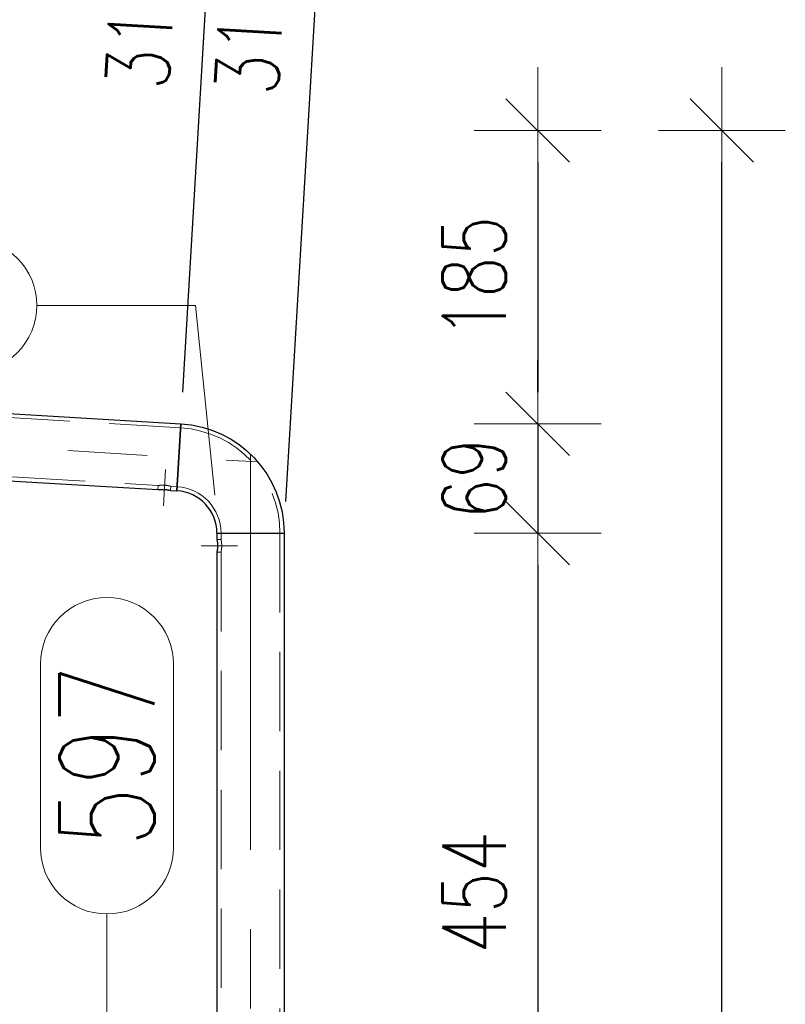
# Model space of a CAD drawing. Header units: millimetres. Extents: x -845 to -83, y 8759 to 9255.
# Tile 108 of 119: x -488 to -464, y 9082 to 9113. Entities that reach past the tile are written whole.
import ezdxf

# ---------------------------------------------------------------- set-up
doc = ezdxf.new("R2010")
doc.units = ezdxf.units.MM
doc.header["$LTSCALE"] = 10
doc.linetypes.add('HIDDEN', pattern=[0.375, 0.25, -0.125])
doc.linetypes.add('MITTE', pattern=[2, 1.25, -0.25, 0.25, -0.25])
doc.layers.get('Defpoints').update_dxf_attribs({"color": 1})
for name, color, linetype, lineweight in [('PS_DIM', 4, 'Continuous', 13), ('PS_Hidden', 2, 'HIDDEN', 9), ('PS_Mid', 5, 'MITTE', 15), ('PS_Pos', 1, 'Continuous', 15), ('PS_Shape', 161, 'Continuous', 30), ('PS_SOLID', 7, 'Continuous', 30)]:
    doc.layers.add(name, color=color, linetype=linetype, lineweight=lineweight)
doc.styles.add('simplex', font='simplex.shx', dxfattribs={"width": 0.75})
doc.dimstyles.new('1_20_GŁ_DS1-LS20', dxfattribs={"dimtxt": 2, "dimasz": 2, "dimexe": 2, "dimexo": 1, "dimgap": 1, "dimtad": 1, "dimjust": 4, "dimdec": 0, "dimlfac": 20, "dimtxsty": 'simplex', "dimblk1": 'NONE', "dimsah": 1, "dimcen": 2, "dimclrd": 256, "dimclre": 256, "dimclrt": 4, "dimadec": 1, "dimazin": 0, "dimtfac": 1, "dimtdec": 0, "dimtmove": 2, "dimatfit": 3, "dimfxl": 1, "dimarcsym": 0})
doc.dimstyles.new('1_20_PRZ', dxfattribs={"dimtxt": 2, "dimasz": 1, "dimexe": 2, "dimexo": 5, "dimgap": 1, "dimtad": 1, "dimdec": 0, "dimlfac": 20, "dimtxsty": 'simplex', "dimblk": 'dimznak', "dimcen": 2, "dimse1": 1, "dimse2": 1, "dimclrd": 256, "dimclrt": 4, "dimadec": 1, "dimazin": 0, "dimtfac": 1, "dimtdec": 0, "dimtix": 1, "dimtmove": 2, "dimatfit": 3, "dimldrblk": 'dim-grot', "dimfxl": 1, "dimarcsym": 0})

# ---------------------------------------------------------------- blocks, each defined once
blk = doc.blocks.new('*D55')
at = {"layer": 'Defpoints', "color": 0, "transparency": 16777216}
for p in [(-481.903, 9116.796), (-638.744, 9107.403), (-482.885, 9100.268)]:
    blk.add_point(p, dxfattribs=at)
at = {"layer": 'PS_DIM', "lineweight": -2, "transparency": 16777216}
for p, q in [((-638.684, 9108.402), (-637.517, 9128.044)), ((-637.636, 9126.047), (-483.9, 9116.915)), ((-482.826, 9101.267), (-481.785, 9118.792))]:
    blk.add_line(p, q, dxfattribs=at)
at = {"layer": 'PS_DIM', "transparency": 16777216}
blk.add_solid([(-483.88, 9117.247), (-483.919, 9116.582), (-481.903, 9116.796)], dxfattribs=at)
at = {"layer": 'PS_DIM', "color": 4, "transparency": 16777216, "insert": (-484.128, 9113.402), "char_height": 2, "attachment_point": 5, "rotation": 86.6003, "style": 'simplex'}
blk.add_mtext('3120', dxfattribs=at)
blk = doc.blocks.new('_None')
blk = doc.blocks.new('*D56')
at = {"layer": 'Defpoints', "color": 0, "transparency": 16777216}
for p in [(-478.455, 9116.591), (-638.744, 9107.403), (-479.63, 9096.814)]:
    blk.add_point(p, dxfattribs=at)
at = {"layer": 'PS_DIM', "lineweight": -2, "transparency": 16777216}
for p, q in [((-638.684, 9108.402), (-637.517, 9128.044)), ((-637.636, 9126.047), (-480.452, 9116.71)), ((-479.571, 9097.813), (-478.337, 9118.588))]:
    blk.add_line(p, q, dxfattribs=at)
at = {"layer": 'PS_DIM', "transparency": 16777216}
blk.add_solid([(-480.432, 9117.042), (-480.472, 9116.377), (-478.455, 9116.591)], dxfattribs=at)
at = {"layer": 'PS_DIM', "color": 4, "transparency": 16777216, "insert": (-480.678, 9113.233), "char_height": 2, "attachment_point": 5, "rotation": 86.6003, "style": 'simplex'}
blk.add_mtext('3189', dxfattribs=at)
blk = doc.blocks.new('dimznak')
at = {"color": 0}
for points in [[(0, 2), (0, -2)], [(-2, 0), (2, 0)]]:
    blk.add_lwpolyline(points, dxfattribs=at)
at = {"color": 2}
blk.add_lwpolyline([(1, 1), (-1, -1)], dxfattribs=at)
blk = doc.blocks.new('*D63')
at = {"layer": 'Defpoints', "color": 0, "transparency": 16777216}
for p in [(-638.618, 9109.52), (-482.885, 9100.268), (-471.63, 9100.268)]:
    blk.add_point(p, dxfattribs=at)
at = {"layer": 'PS_DIM', "lineweight": -2, "transparency": 16777216}
blk.add_line((-471.63, 9108.52), (-471.63, 9101.268), dxfattribs=at)
for p, rotation in [((-471.63, 9109.52), 90), ((-471.63, 9100.268), 270)]:
    blk.add_blockref('dimznak', p, dxfattribs=dict(at, rotation=rotation))
at = {"layer": 'PS_DIM', "color": 4, "transparency": 16777216, "insert": (-473.63, 9104.894), "char_height": 2, "attachment_point": 5, "rotation": 90, "style": 'simplex'}
blk.add_mtext('185', dxfattribs=at)
blk = doc.blocks.new('dim-grot')
blk.add_hatch(color=256).paths.add_polyline_path([(0, 0), (-2, 0.5), (-2, -0.5)])
blk.add_lwpolyline([(0, 0), (-2, 0.5), (-2, -0.5), (0, 0)])
blk = doc.blocks.new('*D64')
at = {"layer": 'Defpoints', "color": 0, "transparency": 16777216}
for p in [(-482.885, 9100.268), (-479.63, 9096.814), (-471.63, 9096.814)]:
    blk.add_point(p, dxfattribs=at)
at = {"layer": 'PS_DIM', "lineweight": -2, "transparency": 16777216}
for p, q in [((-471.63, 9101.268), (-471.63, 9102.268)), ((-471.63, 9100.268), (-471.63, 9096.814)), ((-471.63, 9095.814), (-471.63, 9094.814))]:
    blk.add_line(p, q, dxfattribs=at)
for p, rotation in [((-471.63, 9100.268), 270), ((-471.63, 9096.814), 90)]:
    blk.add_blockref('dimznak', p, dxfattribs=dict(at, rotation=rotation))
at = {"layer": 'PS_DIM', "color": 4, "transparency": 16777216, "insert": (-473.63, 9098.541), "char_height": 2, "attachment_point": 5, "rotation": 90, "style": 'simplex'}
blk.add_mtext('69', dxfattribs=at)
blk = doc.blocks.new('*D65')
at = {"layer": 'Defpoints', "color": 0, "transparency": 16777216}
for p in [(-479.63, 9096.814), (-479.63, 9074.123), (-471.63, 9074.123)]:
    blk.add_point(p, dxfattribs=at)
at = {"layer": 'PS_DIM', "lineweight": -2, "transparency": 16777216}
blk.add_line((-471.63, 9095.814), (-471.63, 9075.123), dxfattribs=at)
for p, rotation in [((-471.63, 9096.814), 90), ((-471.63, 9074.123), 270)]:
    blk.add_blockref('dimznak', p, dxfattribs=dict(at, rotation=rotation))
at = {"layer": 'PS_DIM', "color": 4, "transparency": 16777216, "insert": (-473.63, 9085.469), "char_height": 2, "attachment_point": 5, "rotation": 90, "style": 'simplex'}
blk.add_mtext('454', dxfattribs=at)
blk = doc.blocks.new('*D68')
at = {"layer": 'Defpoints', "color": 0, "transparency": 16777216}
for p in [(-638.618, 9109.52), (-465.818, 9109.52), (-498.223, 9039.429)]:
    blk.add_point(p, dxfattribs=at)
at = {"layer": 'PS_DIM', "lineweight": -2, "transparency": 16777216}
blk.add_line((-465.818, 9040.429), (-465.818, 9108.52), dxfattribs=at)
for p, rotation in [((-465.818, 9109.52), 90), ((-465.818, 9039.429), 270)]:
    blk.add_blockref('dimznak', p, dxfattribs=dict(at, rotation=rotation))
at = {"layer": 'PS_DIM', "color": 4, "transparency": 16777216, "insert": (-467.818, 9074.475), "char_height": 2, "attachment_point": 5, "rotation": 90, "style": 'simplex'}
blk.add_mtext('1402', dxfattribs=at)
blk = doc.blocks.new('*X603')
at = {"layer": 'PS_Hidden', "color": 2, "linetype": 'HIDDEN'}
for p, q in [((-638.626, 9109.39), (-482.893, 9100.139)), ((-638.137, 9107.498), (-483.602, 9098.317)), ((-483.61, 9098.188), (-483.602, 9098.317)), ((-483.601, 9098.317), (-483.602, 9098.317)), ((-483.602, 9098.317), (-483.602, 9098.317)), ((-483.602, 9098.317), (-483.602, 9098.317)), ((-483.6, 9098.318), (-483.601, 9098.318)), ((-483.601, 9098.318), (-483.601, 9098.317)), ((-483.599, 9098.318), (-483.6, 9098.318)), ((-483.6, 9098.318), (-483.6, 9098.318)), ((-483.598, 9098.318), (-483.599, 9098.318)), ((-483.597, 9098.318), (-483.598, 9098.318)), ((-483.596, 9098.318), (-483.597, 9098.318)), ((-483.594, 9098.319), (-483.596, 9098.318)), ((-483.593, 9098.319), (-483.594, 9098.319)), ((-483.591, 9098.319), (-483.593, 9098.319)), ((-483.589, 9098.319), (-483.591, 9098.319)), ((-483.588, 9098.319), (-483.589, 9098.319)), ((-483.586, 9098.32), (-483.588, 9098.319)), ((-483.583, 9098.32), (-483.586, 9098.32)), ((-483.581, 9098.32), (-483.583, 9098.32)), ((-483.579, 9098.321), (-483.581, 9098.32)), ((-483.576, 9098.321), (-483.579, 9098.321)), ((-483.574, 9098.321), (-483.576, 9098.321)), ((-483.571, 9098.322), (-483.574, 9098.321)), ((-483.568, 9098.322), (-483.571, 9098.322)), ((-483.565, 9098.322), (-483.568, 9098.322)), ((-483.562, 9098.323), (-483.565, 9098.322)), ((-483.559, 9098.323), (-483.562, 9098.323)), ((-483.556, 9098.323), (-483.559, 9098.323)), ((-483.553, 9098.324), (-483.556, 9098.323)), ((-483.55, 9098.324), (-483.553, 9098.324)), ((-483.546, 9098.324), (-483.55, 9098.324)), ((-483.543, 9098.325), (-483.546, 9098.324)), ((-483.539, 9098.325), (-483.543, 9098.325)), ((-483.536, 9098.325), (-483.539, 9098.325)), ((-483.532, 9098.326), (-483.536, 9098.325)), ((-483.528, 9098.326), (-483.532, 9098.326)), ((-483.524, 9098.326), (-483.528, 9098.326)), ((-483.52, 9098.327), (-483.524, 9098.326)), ((-483.516, 9098.327), (-483.52, 9098.327)), ((-483.512, 9098.327), (-483.516, 9098.327)), ((-483.508, 9098.327), (-483.512, 9098.327)), ((-483.503, 9098.328), (-483.508, 9098.327)), ((-483.499, 9098.328), (-483.503, 9098.328)), ((-483.494, 9098.328), (-483.499, 9098.328)), ((-483.49, 9098.328), (-483.494, 9098.328)), ((-483.485, 9098.328), (-483.49, 9098.328)), ((-483.48, 9098.328), (-483.485, 9098.328)), ((-483.475, 9098.329), (-483.48, 9098.328)), ((-483.471, 9098.329), (-483.475, 9098.329)), ((-483.466, 9098.329), (-483.471, 9098.329)), ((-483.461, 9098.329), (-483.466, 9098.329)), ((-483.456, 9098.329), (-483.461, 9098.329)), ((-483.451, 9098.329), (-483.456, 9098.329)), ((-483.446, 9098.329), (-483.451, 9098.329)), ((-483.441, 9098.329), (-483.446, 9098.329)), ((-483.436, 9098.329), (-483.441, 9098.329)), ((-483.431, 9098.328), (-483.436, 9098.329)), ((-483.426, 9098.328), (-483.431, 9098.328)), ((-483.421, 9098.328), (-483.426, 9098.328)), ((-483.416, 9098.328), (-483.421, 9098.328)), ((-483.411, 9098.328), (-483.416, 9098.328)), ((-483.406, 9098.328), (-483.411, 9098.328)), ((-483.401, 9098.327), (-483.406, 9098.328)), ((-483.396, 9098.327), (-483.401, 9098.327)), ((-483.401, 9098.327), (-483.401, 9098.327)), ((-483.391, 9098.327), (-483.396, 9098.327)), ((-483.386, 9098.326), (-483.391, 9098.327)), ((-483.381, 9098.326), (-483.386, 9098.326)), ((-483.376, 9098.325), (-483.381, 9098.326)), ((-483.371, 9098.325), (-483.376, 9098.325)), ((-483.366, 9098.324), (-483.371, 9098.325)), ((-483.361, 9098.324), (-483.366, 9098.324)), ((-483.356, 9098.323), (-483.361, 9098.324)), ((-483.351, 9098.323), (-483.356, 9098.323)), ((-483.347, 9098.322), (-483.351, 9098.323)), ((-483.342, 9098.322), (-483.347, 9098.322)), ((-483.337, 9098.321), (-483.342, 9098.322)), ((-483.332, 9098.32), (-483.337, 9098.321)), ((-483.327, 9098.32), (-483.332, 9098.32)), ((-483.322, 9098.319), (-483.327, 9098.32)), ((-483.318, 9098.318), (-483.322, 9098.319)), ((-483.313, 9098.318), (-483.318, 9098.318)), ((-483.309, 9098.317), (-483.313, 9098.318)), ((-483.304, 9098.316), (-483.309, 9098.317)), ((-483.3, 9098.315), (-483.304, 9098.316)), ((-483.295, 9098.315), (-483.3, 9098.315)), ((-483.291, 9098.314), (-483.295, 9098.315)), ((-483.287, 9098.313), (-483.291, 9098.314)), ((-483.283, 9098.312), (-483.287, 9098.313)), ((-483.279, 9098.312), (-483.283, 9098.312)), ((-483.275, 9098.311), (-483.279, 9098.312)), ((-483.271, 9098.31), (-483.275, 9098.311)), ((-483.268, 9098.309), (-483.271, 9098.31)), ((-483.264, 9098.309), (-483.268, 9098.309)), ((-483.261, 9098.308), (-483.264, 9098.309)), ((-483.257, 9098.307), (-483.261, 9098.308)), ((-483.254, 9098.306), (-483.257, 9098.307)), ((-483.251, 9098.306), (-483.254, 9098.306)), ((-483.248, 9098.305), (-483.251, 9098.306)), ((-483.244, 9098.304), (-483.248, 9098.305)), ((-483.241, 9098.304), (-483.244, 9098.304)), ((-483.239, 9098.303), (-483.241, 9098.304)), ((-483.236, 9098.302), (-483.239, 9098.303)), ((-483.233, 9098.302), (-483.236, 9098.302)), ((-483.23, 9098.301), (-483.233, 9098.302)), ((-483.228, 9098.3), (-483.23, 9098.301)), ((-483.225, 9098.3), (-483.228, 9098.3)), ((-483.223, 9098.299), (-483.225, 9098.3)), ((-483.221, 9098.299), (-483.223, 9098.299)), ((-483.219, 9098.298), (-483.221, 9098.299)), ((-483.217, 9098.297), (-483.219, 9098.298)), ((-483.215, 9098.297), (-483.217, 9098.297)), ((-483.213, 9098.297), (-483.215, 9098.297)), ((-483.212, 9098.296), (-483.213, 9098.297)), ((-483.21, 9098.296), (-483.212, 9098.296)), ((-483.209, 9098.295), (-483.21, 9098.296)), ((-483.21, 9098.164), (-483.203, 9098.294)), ((-483.208, 9098.295), (-483.209, 9098.295)), ((-483.207, 9098.295), (-483.208, 9098.295)), ((-483.206, 9098.295), (-483.207, 9098.295)), ((-483.205, 9098.294), (-483.206, 9098.295)), ((-483.204, 9098.294), (-483.205, 9098.294)), ((-483.203, 9098.294), (-483.204, 9098.294)), ((-483.204, 9098.294), (-483.204, 9098.294)), ((-483.203, 9098.294), (-483.203, 9098.294)), ((-483.203, 9098.294), (-483.203, 9098.294)), ((-483.203, 9098.294), (-483.203, 9098.294)), ((-483.203, 9098.294), (-483.003, 9098.282)), ((-481.62, 9096.814), (-481.62, 9096.614)), ((-479.76, 9096.814), (-479.76, 9074.123)), ((-481.75, 9096.614), (-481.62, 9096.614)), ((-481.62, 9096.613), (-481.62, 9096.614)), ((-481.62, 9096.614), (-481.62, 9096.614)), ((-481.62, 9096.614), (-481.62, 9096.614)), ((-481.62, 9096.614), (-481.62, 9096.614)), ((-481.62, 9096.612), (-481.62, 9096.613)), ((-481.62, 9096.613), (-481.62, 9096.613)), ((-481.62, 9096.611), (-481.62, 9096.612)), ((-481.619, 9096.61), (-481.62, 9096.611)), ((-481.619, 9096.609), (-481.619, 9096.61)), ((-481.619, 9096.608), (-481.619, 9096.609)), ((-481.619, 9096.607), (-481.619, 9096.608)), ((-481.618, 9096.605), (-481.619, 9096.607)), ((-481.618, 9096.604), (-481.618, 9096.605)), ((-481.618, 9096.602), (-481.618, 9096.604)), ((-481.617, 9096.6), (-481.618, 9096.602)), ((-481.617, 9096.598), (-481.617, 9096.6)), ((-481.616, 9096.596), (-481.617, 9096.598)), ((-481.616, 9096.594), (-481.616, 9096.596)), ((-481.616, 9096.591), (-481.616, 9096.594)), ((-481.615, 9096.589), (-481.616, 9096.591)), ((-481.615, 9096.586), (-481.615, 9096.589)), ((-481.614, 9096.584), (-481.615, 9096.586)), ((-481.614, 9096.581), (-481.614, 9096.584)), ((-481.613, 9096.578), (-481.614, 9096.581)), ((-481.613, 9096.575), (-481.613, 9096.578)), ((-481.612, 9096.572), (-481.613, 9096.575)), ((-481.612, 9096.569), (-481.612, 9096.572)), ((-481.611, 9096.566), (-481.612, 9096.569)), ((-481.61, 9096.563), (-481.611, 9096.566)), ((-481.61, 9096.559), (-481.61, 9096.563)), ((-481.609, 9096.556), (-481.61, 9096.559)), ((-481.609, 9096.552), (-481.609, 9096.556)), ((-481.608, 9096.549), (-481.609, 9096.552)), ((-481.608, 9096.545), (-481.608, 9096.549)), ((-481.607, 9096.541), (-481.608, 9096.545)), ((-481.607, 9096.537), (-481.607, 9096.541)), ((-481.606, 9096.533), (-481.607, 9096.537)), ((-481.606, 9096.529), (-481.606, 9096.533)), ((-481.605, 9096.525), (-481.606, 9096.529)), ((-481.605, 9096.521), (-481.605, 9096.525)), ((-481.604, 9096.516), (-481.605, 9096.521)), ((-481.604, 9096.512), (-481.604, 9096.516)), ((-481.603, 9096.507), (-481.604, 9096.512)), ((-481.603, 9096.503), (-481.603, 9096.507)), ((-481.602, 9096.498), (-481.603, 9096.503)), ((-481.75, 9096.214), (-481.62, 9096.214)), ((-481.62, 9096.217), (-481.619, 9096.218)), ((-481.62, 9096.216), (-481.62, 9096.217)), ((-481.62, 9096.217), (-481.62, 9096.217)), ((-481.62, 9096.215), (-481.62, 9096.216)), ((-481.62, 9096.214), (-481.62, 9096.215)), ((-481.62, 9096.215), (-481.62, 9096.215)), ((-481.62, 9096.215), (-481.62, 9096.215)), ((-481.62, 9096.214), (-481.62, 9096.214)), ((-481.62, 9096.214), (-481.62, 9074.723)), ((-481.619, 9096.222), (-481.618, 9096.224)), ((-481.619, 9096.221), (-481.619, 9096.222)), ((-481.619, 9096.22), (-481.619, 9096.221)), ((-481.619, 9096.218), (-481.619, 9096.22)), ((-481.618, 9096.227), (-481.617, 9096.229)), ((-481.618, 9096.225), (-481.618, 9096.227)), ((-481.618, 9096.224), (-481.618, 9096.225)), ((-481.617, 9096.231), (-481.616, 9096.233)), ((-481.617, 9096.229), (-481.617, 9096.231)), ((-481.616, 9096.237), (-481.615, 9096.24)), ((-481.616, 9096.235), (-481.616, 9096.237)), ((-481.616, 9096.233), (-481.616, 9096.235)), ((-481.615, 9096.242), (-481.614, 9096.245)), ((-481.615, 9096.24), (-481.615, 9096.242)), ((-481.614, 9096.248), (-481.613, 9096.251)), ((-481.614, 9096.245), (-481.614, 9096.248)), ((-481.613, 9096.254), (-481.612, 9096.257)), ((-481.613, 9096.251), (-481.613, 9096.254)), ((-481.612, 9096.26), (-481.611, 9096.263)), ((-481.612, 9096.257), (-481.612, 9096.26)), ((-481.611, 9096.263), (-481.61, 9096.266)), ((-481.61, 9096.27), (-481.609, 9096.273)), ((-481.61, 9096.266), (-481.61, 9096.27)), ((-481.609, 9096.276), (-481.608, 9096.28)), ((-481.609, 9096.273), (-481.609, 9096.276)), ((-481.608, 9096.284), (-481.607, 9096.288)), ((-481.608, 9096.28), (-481.608, 9096.284)), ((-481.607, 9096.291), (-481.606, 9096.296)), ((-481.607, 9096.288), (-481.607, 9096.291)), ((-481.606, 9096.3), (-481.605, 9096.304)), ((-481.606, 9096.296), (-481.606, 9096.3)), ((-481.605, 9096.308), (-481.604, 9096.312)), ((-481.605, 9096.304), (-481.605, 9096.308)), ((-481.604, 9096.317), (-481.603, 9096.321)), ((-481.604, 9096.312), (-481.604, 9096.317)), ((-481.603, 9096.326), (-481.602, 9096.331)), ((-481.603, 9096.321), (-481.603, 9096.326)), ((-481.602, 9096.493), (-481.602, 9096.498)), ((-481.602, 9096.489), (-481.602, 9096.493)), ((-481.601, 9096.484), (-481.602, 9096.489)), ((-481.602, 9096.34), (-481.601, 9096.345)), ((-481.602, 9096.335), (-481.602, 9096.34)), ((-481.602, 9096.331), (-481.602, 9096.335)), ((-481.601, 9096.479), (-481.601, 9096.484)), ((-481.6, 9096.474), (-481.601, 9096.479)), ((-481.601, 9096.35), (-481.6, 9096.355)), ((-481.601, 9096.345), (-481.601, 9096.35)), ((-481.6, 9096.469), (-481.6, 9096.474)), ((-481.6, 9096.464), (-481.6, 9096.469)), ((-481.6, 9096.459), (-481.6, 9096.464)), ((-481.599, 9096.454), (-481.6, 9096.459)), ((-481.6, 9096.37), (-481.599, 9096.375)), ((-481.6, 9096.365), (-481.6, 9096.37)), ((-481.6, 9096.36), (-481.6, 9096.365)), ((-481.6, 9096.355), (-481.6, 9096.36)), ((-481.599, 9096.449), (-481.599, 9096.454)), ((-481.599, 9096.444), (-481.599, 9096.449)), ((-481.599, 9096.439), (-481.599, 9096.444)), ((-481.599, 9096.434), (-481.599, 9096.439)), ((-481.599, 9096.429), (-481.599, 9096.434)), ((-481.599, 9096.424), (-481.599, 9096.429)), ((-481.598, 9096.419), (-481.599, 9096.424)), ((-481.599, 9096.405), (-481.598, 9096.409)), ((-481.599, 9096.4), (-481.599, 9096.405)), ((-481.599, 9096.395), (-481.599, 9096.4)), ((-481.599, 9096.39), (-481.599, 9096.395)), ((-481.599, 9096.385), (-481.599, 9096.39)), ((-481.599, 9096.38), (-481.599, 9096.385)), ((-481.599, 9096.375), (-481.599, 9096.38)), ((-481.598, 9096.414), (-481.598, 9096.419)), ((-481.598, 9096.409), (-481.598, 9096.414)), ((-481.598, 9096.414), (-481.598, 9096.414))]:
    blk.add_line(p, q, dxfattribs=at)
at = {"layer": 'PS_Hidden', "extrusion": (0, 0, -1)}
blk.add_arc((483.09, 9096.814), 3.33, 93.3997, 180, dxfattribs=at)
at = {"layer": 'PS_Hidden'}
blk.add_arc((-483.09, 9096.814), 1.47, 0, 86.6003, dxfattribs=at)
at = {"layer": 'PS_Mid', "color": 5, "linetype": 'MITTE'}
for p, q in [((-641.176, 9108.61), (-480.452, 9099.062)), ((-480.69, 9099.314), (-480.69, 9071.623)), ((-483.371, 9098.828), (-483.44, 9097.677)), ((-481.097, 9096.414), (-482.25, 9096.414))]:
    blk.add_line(p, q, dxfattribs=at)
at = {"layer": 'PS_SOLID', "color": 7, "linetype": 'Continuous'}
for p, q in [((-638.618, 9109.52), (-482.885, 9100.268)), ((-483.011, 9098.152), (-482.885, 9100.268)), ((-482.885, 9100.268), (-483.011, 9098.152)), ((-500.163, 9099.171), (-483.61, 9098.188)), ((-483.61, 9098.188), (-483.61, 9098.188)), ((-483.61, 9098.188), (-483.609, 9098.188)), ((-483.609, 9098.188), (-483.609, 9098.188)), ((-483.609, 9098.188), (-483.609, 9098.188)), ((-483.609, 9098.188), (-483.608, 9098.188)), ((-483.608, 9098.188), (-483.607, 9098.188)), ((-483.607, 9098.188), (-483.607, 9098.188)), ((-483.607, 9098.188), (-483.606, 9098.188)), ((-483.606, 9098.188), (-483.605, 9098.188)), ((-483.605, 9098.188), (-483.603, 9098.188)), ((-483.603, 9098.188), (-483.602, 9098.189)), ((-483.602, 9098.189), (-483.601, 9098.189)), ((-483.601, 9098.189), (-483.599, 9098.189)), ((-483.599, 9098.189), (-483.597, 9098.189)), ((-483.597, 9098.189), (-483.595, 9098.189)), ((-483.595, 9098.189), (-483.593, 9098.19)), ((-483.593, 9098.19), (-483.591, 9098.19)), ((-483.591, 9098.19), (-483.589, 9098.19)), ((-483.589, 9098.19), (-483.587, 9098.19)), ((-483.587, 9098.19), (-483.584, 9098.191)), ((-483.584, 9098.191), (-483.582, 9098.191)), ((-483.582, 9098.191), (-483.579, 9098.191)), ((-483.579, 9098.191), (-483.576, 9098.191)), ((-483.576, 9098.191), (-483.573, 9098.192)), ((-483.573, 9098.192), (-483.57, 9098.192)), ((-483.57, 9098.192), (-483.567, 9098.192)), ((-483.567, 9098.192), (-483.564, 9098.193)), ((-483.564, 9098.193), (-483.561, 9098.193)), ((-483.561, 9098.193), (-483.557, 9098.193)), ((-483.557, 9098.193), (-483.554, 9098.193)), ((-483.554, 9098.193), (-483.551, 9098.194)), ((-483.551, 9098.194), (-483.547, 9098.194)), ((-483.547, 9098.194), (-483.544, 9098.194)), ((-483.544, 9098.194), (-483.54, 9098.194)), ((-483.54, 9098.194), (-483.536, 9098.195)), ((-483.536, 9098.195), (-483.532, 9098.195)), ((-483.532, 9098.195), (-483.528, 9098.195)), ((-483.528, 9098.195), (-483.524, 9098.195)), ((-483.524, 9098.195), (-483.52, 9098.195)), ((-483.52, 9098.195), (-483.515, 9098.196)), ((-483.515, 9098.196), (-483.511, 9098.196)), ((-483.511, 9098.196), (-483.506, 9098.196)), ((-483.506, 9098.196), (-483.502, 9098.196)), ((-483.502, 9098.196), (-483.497, 9098.196)), ((-483.497, 9098.196), (-483.493, 9098.196)), ((-483.493, 9098.196), (-483.488, 9098.196)), ((-483.488, 9098.196), (-483.483, 9098.197)), ((-483.483, 9098.197), (-483.478, 9098.197)), ((-483.478, 9098.197), (-483.473, 9098.197)), ((-483.473, 9098.197), (-483.469, 9098.197)), ((-483.469, 9098.197), (-483.464, 9098.197)), ((-483.464, 9098.197), (-483.459, 9098.196)), ((-483.459, 9098.196), (-483.454, 9098.196)), ((-483.454, 9098.196), (-483.449, 9098.196)), ((-483.449, 9098.196), (-483.444, 9098.196)), ((-483.444, 9098.196), (-483.439, 9098.196)), ((-483.439, 9098.196), (-483.434, 9098.196)), ((-483.434, 9098.196), (-483.429, 9098.196)), ((-483.429, 9098.196), (-483.424, 9098.196)), ((-483.424, 9098.196), (-483.419, 9098.195)), ((-483.419, 9098.195), (-483.414, 9098.195)), ((-483.414, 9098.195), (-483.409, 9098.195)), ((-483.409, 9098.195), (-483.404, 9098.194)), ((-483.404, 9098.194), (-483.399, 9098.194)), ((-483.399, 9098.194), (-483.394, 9098.194)), ((-483.394, 9098.194), (-483.389, 9098.193)), ((-483.389, 9098.193), (-483.384, 9098.193)), ((-483.384, 9098.193), (-483.379, 9098.193)), ((-483.379, 9098.193), (-483.374, 9098.192)), ((-483.374, 9098.192), (-483.369, 9098.192)), ((-483.369, 9098.192), (-483.364, 9098.191)), ((-483.364, 9098.191), (-483.359, 9098.191)), ((-483.359, 9098.191), (-483.354, 9098.19)), ((-483.354, 9098.19), (-483.35, 9098.189)), ((-483.35, 9098.189), (-483.345, 9098.189)), ((-483.345, 9098.189), (-483.34, 9098.188)), ((-483.34, 9098.188), (-483.335, 9098.188)), ((-483.335, 9098.188), (-483.33, 9098.187)), ((-483.33, 9098.187), (-483.326, 9098.186)), ((-483.326, 9098.186), (-483.321, 9098.186)), ((-483.321, 9098.186), (-483.316, 9098.185)), ((-483.316, 9098.185), (-483.312, 9098.184)), ((-483.312, 9098.184), (-483.308, 9098.184)), ((-483.308, 9098.184), (-483.303, 9098.183)), ((-483.303, 9098.183), (-483.299, 9098.182)), ((-483.299, 9098.182), (-483.295, 9098.182)), ((-483.295, 9098.182), (-483.291, 9098.181)), ((-483.291, 9098.181), (-483.287, 9098.18)), ((-483.287, 9098.18), (-483.283, 9098.18)), ((-483.283, 9098.18), (-483.279, 9098.179)), ((-483.279, 9098.179), (-483.275, 9098.178)), ((-483.275, 9098.178), (-483.272, 9098.177)), ((-483.272, 9098.177), (-483.268, 9098.177)), ((-483.268, 9098.177), (-483.265, 9098.176)), ((-483.265, 9098.176), (-483.262, 9098.175)), ((-483.262, 9098.175), (-483.258, 9098.175)), ((-483.258, 9098.175), (-483.255, 9098.174)), ((-483.255, 9098.174), (-483.252, 9098.174)), ((-483.252, 9098.174), (-483.249, 9098.173)), ((-483.249, 9098.173), (-483.246, 9098.172)), ((-483.246, 9098.172), (-483.243, 9098.172)), ((-483.243, 9098.172), (-483.241, 9098.171)), ((-483.241, 9098.171), (-483.238, 9098.17)), ((-483.238, 9098.17), (-483.236, 9098.17)), ((-483.236, 9098.17), (-483.233, 9098.169)), ((-483.233, 9098.169), (-483.231, 9098.169)), ((-483.231, 9098.169), (-483.229, 9098.168)), ((-483.229, 9098.168), (-483.226, 9098.168)), ((-483.226, 9098.168), (-483.225, 9098.167)), ((-483.225, 9098.167), (-483.223, 9098.167)), ((-483.223, 9098.167), (-483.221, 9098.166)), ((-483.221, 9098.166), (-483.219, 9098.166)), ((-483.219, 9098.166), (-483.218, 9098.166)), ((-483.218, 9098.166), (-483.217, 9098.165)), ((-483.217, 9098.165), (-483.215, 9098.165)), ((-483.215, 9098.165), (-483.214, 9098.165)), ((-483.214, 9098.165), (-483.213, 9098.165)), ((-483.213, 9098.165), (-483.213, 9098.164)), ((-483.213, 9098.164), (-483.212, 9098.164)), ((-483.212, 9098.164), (-483.211, 9098.164)), ((-483.211, 9098.164), (-483.211, 9098.164)), ((-483.211, 9098.164), (-483.211, 9098.164)), ((-483.211, 9098.164), (-483.21, 9098.164)), ((-483.21, 9098.164), (-483.21, 9098.164)), ((-483.21, 9098.164), (-483.011, 9098.152)), ((-481.75, 9096.814), (-479.63, 9096.814)), ((-481.75, 9096.814), (-479.63, 9096.814)), ((-481.75, 9096.814), (-481.75, 9096.614)), ((-479.63, 9096.814), (-479.63, 9074.123)), ((-481.75, 9096.614), (-481.75, 9096.614)), ((-481.75, 9096.614), (-481.75, 9096.614)), ((-481.75, 9096.614), (-481.75, 9096.614)), ((-481.75, 9096.614), (-481.75, 9096.613)), ((-481.75, 9096.613), (-481.75, 9096.613)), ((-481.75, 9096.613), (-481.75, 9096.612)), ((-481.75, 9096.612), (-481.75, 9096.611)), ((-481.75, 9096.611), (-481.749, 9096.61)), ((-481.749, 9096.61), (-481.749, 9096.609)), ((-481.749, 9096.609), (-481.749, 9096.608)), ((-481.749, 9096.608), (-481.749, 9096.607)), ((-481.749, 9096.607), (-481.749, 9096.605)), ((-481.749, 9096.605), (-481.748, 9096.604)), ((-481.748, 9096.604), (-481.748, 9096.602)), ((-481.748, 9096.602), (-481.748, 9096.6)), ((-481.748, 9096.6), (-481.747, 9096.598)), ((-481.747, 9096.598), (-481.747, 9096.596)), ((-481.747, 9096.596), (-481.747, 9096.594)), ((-481.747, 9096.594), (-481.746, 9096.591)), ((-481.746, 9096.591), (-481.746, 9096.589)), ((-481.746, 9096.589), (-481.745, 9096.586)), ((-481.745, 9096.586), (-481.745, 9096.584)), ((-481.745, 9096.584), (-481.744, 9096.581)), ((-481.744, 9096.581), (-481.744, 9096.578)), ((-481.744, 9096.578), (-481.744, 9096.575)), ((-481.744, 9096.575), (-481.743, 9096.572)), ((-481.743, 9096.572), (-481.743, 9096.569)), ((-481.743, 9096.569), (-481.742, 9096.566)), ((-481.742, 9096.566), (-481.742, 9096.563)), ((-481.742, 9096.563), (-481.741, 9096.559)), ((-481.741, 9096.559), (-481.741, 9096.556)), ((-481.741, 9096.556), (-481.74, 9096.552)), ((-481.74, 9096.552), (-481.74, 9096.549)), ((-481.74, 9096.549), (-481.739, 9096.545)), ((-481.739, 9096.545), (-481.739, 9096.541)), ((-481.739, 9096.541), (-481.738, 9096.537)), ((-481.738, 9096.537), (-481.738, 9096.533)), ((-481.738, 9096.533), (-481.738, 9096.529)), ((-481.738, 9096.529), (-481.737, 9096.525)), ((-481.737, 9096.525), (-481.737, 9096.521)), ((-481.737, 9096.521), (-481.736, 9096.516)), ((-481.736, 9096.516), (-481.736, 9096.512)), ((-481.736, 9096.512), (-481.735, 9096.507)), ((-481.735, 9096.507), (-481.735, 9096.503)), ((-481.735, 9096.503), (-481.735, 9096.498)), ((-481.749, 9096.218), (-481.75, 9096.217)), ((-481.75, 9096.217), (-481.75, 9096.217)), ((-481.75, 9096.217), (-481.75, 9096.216)), ((-481.75, 9096.216), (-481.75, 9096.215)), ((-481.75, 9096.215), (-481.75, 9096.215)), ((-481.75, 9096.215), (-481.75, 9096.215)), ((-481.75, 9096.215), (-481.75, 9096.214)), ((-481.75, 9096.214), (-481.75, 9096.214)), ((-481.75, 9096.214), (-481.75, 9074.723)), ((-481.748, 9096.225), (-481.749, 9096.224)), ((-481.749, 9096.224), (-481.749, 9096.222)), ((-481.749, 9096.222), (-481.749, 9096.221)), ((-481.749, 9096.221), (-481.749, 9096.22)), ((-481.749, 9096.22), (-481.749, 9096.218)), ((-481.747, 9096.231), (-481.748, 9096.229)), ((-481.748, 9096.229), (-481.748, 9096.227)), ((-481.748, 9096.227), (-481.748, 9096.225)), ((-481.746, 9096.237), (-481.747, 9096.235)), ((-481.747, 9096.235), (-481.747, 9096.233)), ((-481.747, 9096.233), (-481.747, 9096.231)), ((-481.745, 9096.242), (-481.746, 9096.24)), ((-481.746, 9096.24), (-481.746, 9096.237)), ((-481.744, 9096.248), (-481.745, 9096.245)), ((-481.745, 9096.245), (-481.745, 9096.242)), ((-481.743, 9096.257), (-481.744, 9096.254)), ((-481.744, 9096.254), (-481.744, 9096.251)), ((-481.744, 9096.251), (-481.744, 9096.248)), ((-481.742, 9096.263), (-481.743, 9096.26)), ((-481.743, 9096.26), (-481.743, 9096.257)), ((-481.741, 9096.27), (-481.742, 9096.266)), ((-481.742, 9096.266), (-481.742, 9096.263)), ((-481.74, 9096.276), (-481.741, 9096.273)), ((-481.741, 9096.273), (-481.741, 9096.27)), ((-481.739, 9096.284), (-481.74, 9096.28)), ((-481.74, 9096.28), (-481.74, 9096.276)), ((-481.738, 9096.291), (-481.739, 9096.288)), ((-481.739, 9096.288), (-481.739, 9096.284)), ((-481.737, 9096.304), (-481.738, 9096.3)), ((-481.738, 9096.3), (-481.738, 9096.296)), ((-481.738, 9096.296), (-481.738, 9096.291)), ((-481.736, 9096.312), (-481.737, 9096.308)), ((-481.737, 9096.308), (-481.737, 9096.304)), ((-481.735, 9096.321), (-481.736, 9096.317)), ((-481.736, 9096.317), (-481.736, 9096.312)), ((-481.735, 9096.498), (-481.734, 9096.493)), ((-481.734, 9096.335), (-481.735, 9096.331)), ((-481.735, 9096.331), (-481.735, 9096.326)), ((-481.735, 9096.326), (-481.735, 9096.321)), ((-481.734, 9096.493), (-481.734, 9096.489)), ((-481.734, 9096.489), (-481.734, 9096.484)), ((-481.734, 9096.484), (-481.733, 9096.479)), ((-481.733, 9096.35), (-481.734, 9096.345)), ((-481.734, 9096.345), (-481.734, 9096.34)), ((-481.734, 9096.34), (-481.734, 9096.335)), ((-481.733, 9096.479), (-481.733, 9096.474)), ((-481.733, 9096.474), (-481.733, 9096.469)), ((-481.733, 9096.469), (-481.732, 9096.464)), ((-481.732, 9096.365), (-481.733, 9096.36)), ((-481.733, 9096.36), (-481.733, 9096.355)), ((-481.733, 9096.355), (-481.733, 9096.35)), ((-481.732, 9096.464), (-481.732, 9096.459)), ((-481.732, 9096.459), (-481.732, 9096.454)), ((-481.732, 9096.454), (-481.732, 9096.449)), ((-481.732, 9096.449), (-481.732, 9096.444)), ((-481.732, 9096.444), (-481.732, 9096.439)), ((-481.732, 9096.439), (-481.731, 9096.434)), ((-481.731, 9096.395), (-481.732, 9096.39)), ((-481.732, 9096.39), (-481.732, 9096.385)), ((-481.732, 9096.385), (-481.732, 9096.38)), ((-481.732, 9096.38), (-481.732, 9096.375)), ((-481.732, 9096.375), (-481.732, 9096.37)), ((-481.732, 9096.37), (-481.732, 9096.365)), ((-481.731, 9096.434), (-481.731, 9096.429)), ((-481.731, 9096.429), (-481.731, 9096.424)), ((-481.731, 9096.424), (-481.731, 9096.419)), ((-481.731, 9096.419), (-481.731, 9096.414)), ((-481.731, 9096.414), (-481.731, 9096.409)), ((-481.731, 9096.409), (-481.731, 9096.405)), ((-481.731, 9096.405), (-481.731, 9096.4)), ((-481.731, 9096.4), (-481.731, 9096.395))]:
    blk.add_line(p, q, dxfattribs=at)
at = {"layer": 'PS_SOLID', "extrusion": (0, 0, -1)}
blk.add_arc((483.09, 9096.814), 3.46, 93.3997, 180, dxfattribs=at)
at = {"layer": 'PS_SOLID'}
blk.add_arc((-483.09, 9096.814), 1.34, 0, 86.6003, dxfattribs=at)
blk = doc.blocks.new('*X642')
at = {"color": 1}
for p, q in [((-487.319, 9086.894), (-487.319, 9092.68)), ((-483.119, 9086.894), (-483.119, 9092.68)), ((-485.219, 9079.794), (-485.219, 9084.794)), ((-480.69, 9078.608), (-485.219, 9079.794))]:
    blk.add_line(p, q, dxfattribs=at)
for centre, start, end in [((-485.219, 9092.68), 0, 180), ((-485.219, 9086.894), 180, 0)]:
    blk.add_arc(centre, 2.1, start, end, dxfattribs=at)
at = {"color": 30, "style": 'simplex', "width": 0.75}
blk.add_text('597', height=3, rotation=90, dxfattribs=at).set_placement((-483.719, 9086.894))
blk = doc.blocks.new('*X643')
at = {"color": 1}
for p, q in [((-494.886, 9106.102), (-489.529, 9106.102)), ((-487.429, 9104.002), (-482.429, 9104.002)), ((-481.819, 9098.012), (-482.429, 9104.002)), ((-494.886, 9101.902), (-489.529, 9101.902))]:
    blk.add_line(p, q, dxfattribs=at)
for centre, start, end in [((-494.886, 9104.002), 90, 270), ((-489.529, 9104.002), 270, 90)]:
    blk.add_arc(centre, 2.1, start, end, dxfattribs=at)
at = {"color": 30, "style": 'simplex', "width": 0.75}
blk.add_text('610', height=3, dxfattribs=at).set_placement((-494.886, 9102.502))

msp = doc.modelspace()

# ---------------------------------------------------------------- block references
at = {"layer": 'PS_Pos'}
for name in ['*X643', '*X642']:
    msp.add_blockref(name, (0, 0), dxfattribs=at)
at = {"layer": 'PS_Shape', "color": 31}
msp.add_blockref('*X603', (0, 0), dxfattribs=at)

# ---------------------------------------------------------------- dimensions: what is measured, and where the dimension line sits
at = {"layer": 'PS_DIM'}
for base, p2, picture, middle in [((-481.903, 9116.796), (-482.885, 9100.268), '*D55', (-484.128, 9113.402)), ((-478.455, 9116.591), (-479.63, 9096.814), '*D56', (-480.678, 9113.233))]:
    dim = msp.add_linear_dim(base=base, p1=(-638.744, 9107.403), p2=p2, angle=356.6003, dimstyle='1_20_GŁ_DS1-LS20', dxfattribs=at)
    dim.commit()
    dim.dimension.update_dxf_attribs({"geometry": picture, "text_midpoint": middle, "dimtype": 128, "text_rotation": 86.6003})
for base, p1, p2, picture, middle in [((-471.63, 9100.268), (-638.618, 9109.52), (-482.885, 9100.268), '*D63', (-473.63, 9104.894)), ((-465.818, 9109.52), (-498.223, 9039.429), (-638.618, 9109.52), '*D68', (-467.818, 9074.475)), ((-471.63, 9096.814), (-482.885, 9100.268), (-479.63, 9096.814), '*D64', (-473.63, 9098.541)), ((-471.63, 9074.123), (-479.63, 9096.814), (-479.63, 9074.123), '*D65', (-473.63, 9085.469))]:
    dim = msp.add_linear_dim(base=base, p1=p1, p2=p2, angle=90, dimstyle='1_20_PRZ', dxfattribs=at)
    dim.commit()
    dim.dimension.update_dxf_attribs({"geometry": picture, "text_midpoint": middle})

doc.saveas('drawing.dxf')
